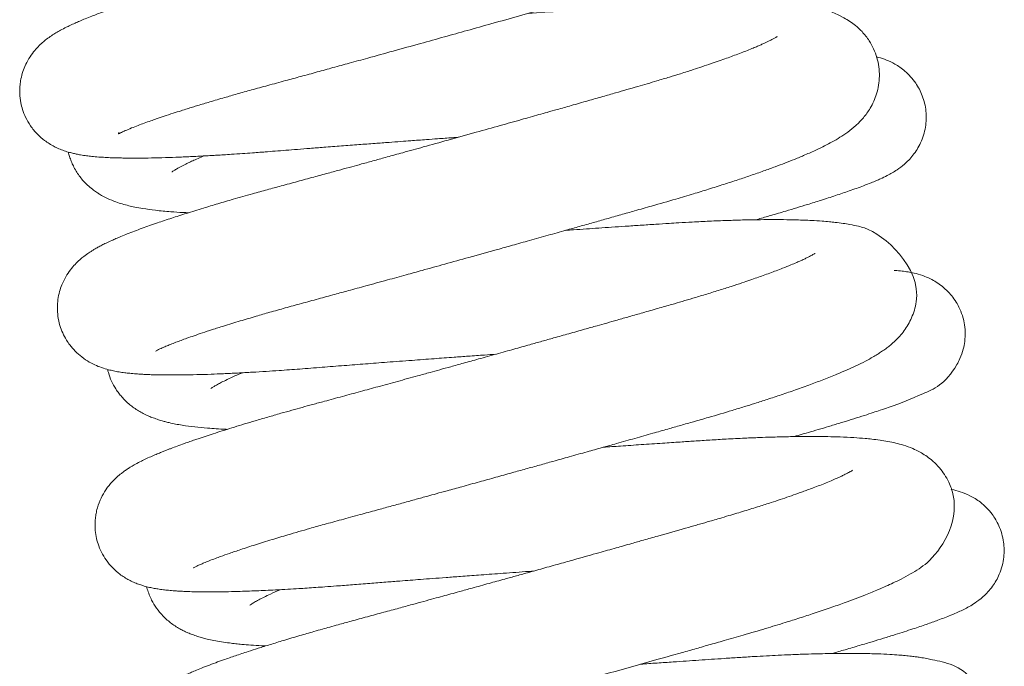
# Model space of a CAD drawing. Header units: inches. Extents: x 53216 to 117387, y -66787 to -22834.
# Tile 202 of 256: x 60812.04 to 60814.93, y -30108.28 to -30106.38. Entities that reach past the tile are written whole.
import ezdxf

# ---------------------------------------------------------------- set-up
doc = ezdxf.new("R2010")
doc.units = ezdxf.units.IN
doc.header["$MEASUREMENT"] = 0
doc.layers.get('0').update_dxf_attribs({"lineweight": 0})

msp = doc.modelspace()

# ---------------------------------------------------------------- linework, layer by layer
at = {"color": 7, "linetype": 'Continuous'}
for points, knots in [([(60812.333, -30106.7103), (60812.331, -30106.7125), (60812.329, -30106.7153), (60812.3386, -30106.7096), (60812.3509, -30106.7042), (60812.3676, -30106.6971), (60812.3867, -30106.6896), (60812.4058, -30106.6825), (60812.4236, -30106.6761), (60812.443, -30106.6693), (60812.4649, -30106.6619), (60812.4893, -30106.6538), (60812.5122, -30106.6465), (60812.5313, -30106.6405), (60812.5477, -30106.6354), (60812.5695, -30106.6287), (60812.6005, -30106.6194), (60812.6391, -30106.6081), (60812.68, -30106.5964), (60812.7222, -30106.5846), (60812.7696, -30106.5716), (60812.8181, -30106.5584), (60812.8667, -30106.5452), (60812.9132, -30106.5324), (60812.9606, -30106.5194), (60813.01, -30106.5058), (60813.0688, -30106.4896), (60813.1385, -30106.4704), (60813.2139, -30106.4495), (60813.2863, -30106.4293), (60813.3564, -30106.4098), (60813.4299, -30106.3892), (60813.6097, -30106.3387), (60813.8593, -30106.2697), (60814.0654, -30106.2041), (60814.173, -30106.1645), (60814.2334, -30106.1402), (60814.2863, -30106.1163), (60814.3339, -30106.0907), (60814.3695, -30106.0669), (60814.4013, -30106.0374), (60814.4265, -30106.0059), (60814.4477, -30105.961), (60814.4567, -30105.9074), (60814.4506, -30105.8606), (60814.4367, -30105.8245), (60814.422, -30105.7991), (60814.4033, -30105.7759), (60814.3823, -30105.7569), (60814.3622, -30105.7431), (60814.3447, -30105.7334), (60814.3241, -30105.7241), (60814.303, -30105.7168), (60814.2794, -30105.7106), (60814.2575, -30105.7061), (60814.2339, -30105.7023), (60814.2107, -30105.6994), (60814.1894, -30105.6974), (60814.1732, -30105.6961), (60814.1596, -30105.6952), (60814.1452, -30105.6944), (60814.127, -30105.6935), (60814.0973, -30105.6924), (60814.0634, -30105.6918), (60814.0244, -30105.6917), (60813.9907, -30105.692), (60813.9555, -30105.6926), (60813.9197, -30105.6935), (60813.8807, -30105.6948), (60813.8375, -30105.6966), (60813.7878, -30105.6991), (60813.733, -30105.7023), (60813.6798, -30105.7059), (60813.632, -30105.709), (60813.5914, -30105.7118), (60813.5514, -30105.7145), (60813.508, -30105.7175), (60813.4649, -30105.7205), (60813.4351, -30105.7225), (60813.4222, -30105.7234)], [0.855288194, 0.855288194, 0.855288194, 0.855288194, 0.855364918, 0.855467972, 0.855556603, 0.855667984, 0.855762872, 0.855841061, 0.855916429, 0.855975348, 0.856054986, 0.856140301, 0.856210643, 0.856263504, 0.856306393, 0.85634905, 0.856441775, 0.856550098, 0.856637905, 0.856734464, 0.856839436, 0.856950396, 0.857043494, 0.85714088, 0.857232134, 0.857325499, 0.857429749, 0.857571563, 0.85772173, 0.857853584, 0.857976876, 0.858113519, 0.858266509, 0.858995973, 0.859584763, 0.859781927, 0.85997228, 0.860203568, 0.860409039, 0.860621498, 0.860723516, 0.860842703, 0.860958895, 0.861066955, 0.861186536, 0.861247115, 0.861309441, 0.861375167, 0.86144857, 0.861514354, 0.861574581, 0.861628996, 0.861730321, 0.861824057, 0.861914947, 0.862001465, 0.862110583, 0.862185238, 0.862238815, 0.862282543, 0.862328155, 0.862384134, 0.862460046, 0.862604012, 0.862690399, 0.862782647, 0.862872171, 0.862958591, 0.863044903, 0.863147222, 0.863253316, 0.863371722, 0.863495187, 0.863579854, 0.863658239, 0.863734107, 0.863811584, 0.863905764, 0.863977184, 0.863977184, 0.863977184, 0.863977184]), ([(60814.1543, -30105.791), (60814.1543, -30105.791), (60814.154, -30105.7912), (60814.1531, -30105.7918), (60814.1509, -30105.7931), (60814.1485, -30105.7945), (60814.146, -30105.7959), (60814.1424, -30105.7979), (60814.1376, -30105.8004), (60814.1309, -30105.8038), (60814.1215, -30105.8083), (60814.1066, -30105.8151), (60814.0868, -30105.8237), (60814.0636, -30105.833), (60814.0406, -30105.8419), (60814.0184, -30105.8502), (60813.9961, -30105.8582), (60813.9721, -30105.8666), (60813.9467, -30105.8753), (60813.9198, -30105.8842), (60813.8907, -30105.8936), (60813.8527, -30105.9056), (60813.8079, -30105.9193), (60813.7617, -30105.9329), (60813.7194, -30105.9451), (60813.6767, -30105.9573), (60813.6347, -30105.9693), (60813.5967, -30105.9802), (60813.5651, -30105.9892), (60813.5356, -30105.9975), (60813.5039, -30106.0065), (60813.4654, -30106.0174), (60813.4219, -30106.0297), (60813.3711, -30106.044), (60813.3087, -30106.0615), (60813.2345, -30106.0822), (60813.1596, -30106.1031), (60813.1012, -30106.1193), (60813.0594, -30106.1309), (60813.027, -30106.1398), (60812.9908, -30106.1498), (60812.9473, -30106.1618), (60812.9, -30106.1748), (60812.8511, -30106.1881), (60812.8011, -30106.2018), (60812.7503, -30106.2156), (60812.7037, -30106.2282), (60812.6626, -30106.2394), (60812.6243, -30106.25), (60812.5831, -30106.2616), (60812.5399, -30106.274), (60812.4984, -30106.2863), (60812.4602, -30106.2978), (60812.4245, -30106.3089), (60812.3897, -30106.3199), (60812.3554, -30106.3312), (60812.3206, -30106.3431), (60812.2857, -30106.3555), (60812.2564, -30106.3665), (60812.234, -30106.3755), (60812.2176, -30106.3823), (60812.2026, -30106.3888), (60812.1893, -30106.3949), (60812.1754, -30106.4017), (60812.1615, -30106.4089), (60812.1473, -30106.417), (60812.1338, -30106.4255), (60812.1205, -30106.4349), (60812.108, -30106.4451), (60812.0942, -30106.4581), (60812.0813, -30106.4726), (60812.0675, -30106.492), (60812.0561, -30106.5137), (60812.0479, -30106.5361), (60812.0433, -30106.5559), (60812.0409, -30106.5756), (60812.0404, -30106.5973), (60812.0431, -30106.6202), (60812.0491, -30106.6437), (60812.0581, -30106.6668), (60812.0725, -30106.6917), (60812.0917, -30106.7149), (60812.1111, -30106.7317), (60812.1274, -30106.743), (60812.1421, -30106.7513), (60812.1535, -30106.7567), (60812.1681, -30106.7627), (60812.1826, -30106.7673), (60812.1954, -30106.7707), (60812.2074, -30106.7734), (60812.2211, -30106.776), (60812.2362, -30106.7782), (60812.2538, -30106.7803), (60812.2701, -30106.7817), (60812.2851, -30106.7827), (60812.2963, -30106.7833), (60812.3061, -30106.7838), (60812.3174, -30106.7842), (60812.3314, -30106.7846), (60812.3488, -30106.7849), (60812.3771, -30106.7852), (60812.413, -30106.7849), (60812.4571, -30106.784), (60812.4989, -30106.7826), (60812.5345, -30106.7811), (60812.5632, -30106.7797), (60812.5835, -30106.7786), (60812.6024, -30106.7776), (60812.6206, -30106.7765), (60812.6403, -30106.7753), (60812.665, -30106.7738), (60812.6934, -30106.7718), (60812.7214, -30106.7699), (60812.7438, -30106.7682), (60812.7657, -30106.7665), (60812.7909, -30106.7645), (60812.8225, -30106.762), (60812.8567, -30106.7593), (60812.8938, -30106.7564), (60812.9367, -30106.7531), (60812.9847, -30106.7494), (60813.0349, -30106.7456), (60813.0816, -30106.7421), (60813.1227, -30106.739), (60813.1577, -30106.7364), (60813.1866, -30106.7343), (60813.2116, -30106.7324), (60813.2379, -30106.7305), (60813.2711, -30106.7281), (60813.3021, -30106.7258), (60813.3221, -30106.7244), (60813.3276, -30106.724)], [0.139703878, 0.139703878, 0.139703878, 0.139703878, 0.139731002, 0.139774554, 0.139814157, 0.139845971, 0.139870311, 0.139901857, 0.139949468, 0.13998995, 0.140052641, 0.140127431, 0.140233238, 0.140331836, 0.140411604, 0.140488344, 0.140559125, 0.140627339, 0.140707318, 0.140779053, 0.14084973, 0.140937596, 0.14106778, 0.141172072, 0.141253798, 0.141347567, 0.141446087, 0.141516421, 0.141580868, 0.141636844, 0.141693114, 0.141768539, 0.14186212, 0.141945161, 0.14205941, 0.142216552, 0.142363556, 0.142480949, 0.1425458, 0.142600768, 0.142665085, 0.142753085, 0.142851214, 0.142941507, 0.143042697, 0.143152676, 0.14325468, 0.143336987, 0.1434187, 0.143508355, 0.143618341, 0.14372402, 0.143815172, 0.143911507, 0.144012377, 0.144110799, 0.144219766, 0.144345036, 0.144471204, 0.144550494, 0.144619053, 0.144683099, 0.144752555, 0.144805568, 0.144888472, 0.144956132, 0.145020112, 0.145087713, 0.145142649, 0.145193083, 0.145249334, 0.145308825, 0.145365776, 0.145412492, 0.145458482, 0.145491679, 0.145532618, 0.145587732, 0.145628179, 0.145677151, 0.145735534, 0.145803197, 0.145867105, 0.145907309, 0.145950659, 0.145985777, 0.146039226, 0.146098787, 0.14614705, 0.146196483, 0.14625166, 0.146329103, 0.146397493, 0.146483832, 0.146542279, 0.146580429, 0.146617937, 0.146657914, 0.146709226, 0.146773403, 0.146842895, 0.146996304, 0.147115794, 0.14722791, 0.147339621, 0.147392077, 0.147442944, 0.147488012, 0.147527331, 0.147570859, 0.147624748, 0.14769564, 0.147759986, 0.147806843, 0.14783903, 0.147899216, 0.147964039, 0.148033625, 0.148105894, 0.148185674, 0.148285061, 0.148382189, 0.148470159, 0.148546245, 0.148610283, 0.148662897, 0.148704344, 0.148746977, 0.148806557, 0.14888517, 0.148915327, 0.148915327, 0.148915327, 0.148915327]), ([(60812.4406, -30107.3528), (60812.4403, -30107.3522), (60812.4415, -30107.3502), (60812.4472, -30107.3477), (60812.4525, -30107.3451), (60812.4598, -30107.3419), (60812.4698, -30107.3376), (60812.4832, -30107.3321), (60812.4981, -30107.3263), (60812.5143, -30107.3202), (60812.5321, -30107.3138), (60812.5528, -30107.3065), (60812.5775, -30107.2981), (60812.6063, -30107.2886), (60812.643, -30107.277), (60812.6856, -30107.2639), (60812.7315, -30107.2503), (60812.7756, -30107.2376), (60812.8199, -30107.2251), (60812.8676, -30107.2119), (60812.9162, -30107.1988), (60812.9625, -30107.1861), (60813.0089, -30107.1734), (60813.0602, -30107.1594), (60813.1168, -30107.1438), (60813.1722, -30107.1286), (60813.2283, -30107.113), (60813.2898, -30107.096), (60813.3634, -30107.0756), (60813.4298, -30107.0571), (60813.489, -30107.0406), (60813.5389, -30107.0266), (60813.5914, -30107.0119), (60813.6404, -30106.9981), (60813.6844, -30106.9857), (60813.7241, -30106.9745), (60813.7646, -30106.9631), (60813.8053, -30106.9516), (60813.8496, -30106.939), (60813.9039, -30106.9235), (60813.9617, -30106.907), (60814.017, -30106.8906), (60814.0641, -30106.8761), (60814.1077, -30106.8624), (60814.1487, -30106.849), (60814.1877, -30106.8359), (60814.2242, -30106.8231), (60814.2577, -30106.8109), (60814.2877, -30106.7996), (60814.317, -30106.788), (60814.3485, -30106.7749), (60814.3776, -30106.7619), (60814.4041, -30106.7491), (60814.4265, -30106.7373), (60814.4491, -30106.7242), (60814.4718, -30106.709), (60814.4949, -30106.6907), (60814.5171, -30106.6683), (60814.5394, -30106.638), (60814.5585, -30106.5968), (60814.5657, -30106.5534), (60814.5637, -30106.5171), (60814.558, -30106.4899), (60814.5484, -30106.4641), (60814.5334, -30106.4371), (60814.516, -30106.4151), (60814.4952, -30106.3959), (60814.4776, -30106.3831), (60814.37, -30106.3206), (60814.294, -30106.3312), (60814.1578, -30106.3286), (60814.1186, -30106.3287), (60814.0773, -30106.3292), (60814.027, -30106.3305), (60813.9706, -30106.3325), (60813.8183, -30106.3398), (60813.6658, -30106.3508), (60813.5331, -30106.3603)], [0.842579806, 0.842579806, 0.842579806, 0.842579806, 0.842671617, 0.842730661, 0.842773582, 0.842824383, 0.842895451, 0.84297022, 0.843046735, 0.843113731, 0.843183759, 0.843260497, 0.843344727, 0.843437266, 0.843535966, 0.843670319, 0.843788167, 0.843885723, 0.843992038, 0.844096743, 0.84420382, 0.844303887, 0.844385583, 0.844486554, 0.844610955, 0.844717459, 0.844806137, 0.844931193, 0.845064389, 0.845218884, 0.84530218, 0.845395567, 0.845499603, 0.845598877, 0.845675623, 0.845753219, 0.845830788, 0.845915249, 0.845997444, 0.846100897, 0.846253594, 0.846369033, 0.84647273, 0.846581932, 0.846686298, 0.846784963, 0.846893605, 0.846993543, 0.847084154, 0.847177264, 0.847287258, 0.847419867, 0.84751798, 0.847614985, 0.847723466, 0.847832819, 0.847944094, 0.84804488, 0.848138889, 0.848246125, 0.848359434, 0.848416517, 0.848472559, 0.84853178, 0.848589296, 0.848668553, 0.848729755, 0.848783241, 0.848842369, 0.84981444, 0.849921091, 0.850011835, 0.850130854, 0.850245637, 0.850381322, 0.850525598, 0.851257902, 0.851257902, 0.851257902, 0.851257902]), ([(60814.2647, -30106.428), (60814.2647, -30106.428), (60814.2646, -30106.4281), (60814.2635, -30106.4288), (60814.2579, -30106.4322), (60814.2512, -30106.4358), (60814.2402, -30106.4414), (60814.2278, -30106.4473), (60814.2149, -30106.453), (60814.2033, -30106.458), (60814.1895, -30106.4638), (60814.173, -30106.4704), (60814.1543, -30106.4776), (60814.1353, -30106.4848), (60814.1155, -30106.492), (60814.0942, -30106.4995), (60814.0703, -30106.5078), (60814.0447, -30106.5164), (60814.0209, -30106.5242), (60813.9998, -30106.531), (60813.9768, -30106.5383), (60813.9471, -30106.5475), (60813.9147, -30106.5573), (60813.8834, -30106.5666), (60813.8541, -30106.5751), (60813.8231, -30106.584), (60813.7889, -30106.5938), (60813.7509, -30106.6047), (60813.7073, -30106.6171), (60813.6626, -30106.6298), (60813.6225, -30106.6412), (60813.5909, -30106.6501), (60813.556, -30106.66), (60813.5101, -30106.6729), (60813.4485, -30106.6902), (60813.3767, -30106.7103), (60813.3013, -30106.7314), (60813.2295, -30106.7513), (60813.1698, -30106.7679), (60813.1221, -30106.781), (60813.0818, -30106.7921), (60813.0472, -30106.8016), (60813.0144, -30106.8106), (60812.9818, -30106.8196), (60812.9445, -30106.8298), (60812.9019, -30106.8414), (60812.8557, -30106.8539), (60812.8102, -30106.8662), (60812.7661, -30106.8782), (60812.7188, -30106.8914), (60812.6705, -30106.9051), (60812.6222, -30106.9192), (60812.5764, -30106.933), (60812.5308, -30106.9471), (60812.4858, -30106.9615), (60812.4421, -30106.9762), (60812.4063, -30106.9888), (60812.3776, -30106.9994), (60812.3568, -30107.0074), (60812.3387, -30107.0148), (60812.3236, -30107.0212), (60812.3089, -30107.0277), (60812.2954, -30107.034), (60812.2819, -30107.0407), (60812.2706, -30107.0467), (60812.2609, -30107.0522), (60812.2525, -30107.0573), (60812.241, -30107.0648), (60812.2309, -30107.072), (60812.2168, -30107.0835), (60812.2033, -30107.0965), (60812.1892, -30107.1129), (60812.1755, -30107.1331), (60812.1648, -30107.1549), (60812.1571, -30107.1777), (60812.1525, -30107.2002), (60812.1507, -30107.2247), (60812.1524, -30107.2504), (60812.1579, -30107.2755), (60812.1666, -30107.2989), (60812.1767, -30107.3179), (60812.1891, -30107.336), (60812.2039, -30107.3532), (60812.2237, -30107.3705), (60812.2435, -30107.3834), (60812.2633, -30107.3935), (60812.282, -30107.4009), (60812.3003, -30107.4063), (60812.3168, -30107.4102), (60812.3326, -30107.4131), (60812.3482, -30107.4153), (60812.365, -30107.4173), (60812.3814, -30107.4187), (60812.3973, -30107.4198), (60812.4106, -30107.4205), (60812.4233, -30107.421), (60812.4448, -30107.4217), (60812.4761, -30107.4221), (60812.5174, -30107.4219), (60812.5593, -30107.4211), (60812.5996, -30107.4199), (60812.6397, -30107.4183), (60812.6801, -30107.4163), (60812.7222, -30107.414), (60812.7629, -30107.4115), (60812.809, -30107.4085), (60812.8633, -30107.4045), (60812.9272, -30107.3994), (60812.9916, -30107.3944), (60813.0554, -30107.3894), (60813.1219, -30107.3843), (60813.1892, -30107.3792), (60813.2551, -30107.3743), (60813.3102, -30107.3702), (60813.3596, -30107.3666), (60813.4004, -30107.3637), (60813.4273, -30107.3617), (60813.4382, -30107.3609)], [0.152572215, 0.152572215, 0.152572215, 0.152572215, 0.152596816, 0.152661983, 0.152718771, 0.152793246, 0.152866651, 0.152961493, 0.153016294, 0.15306713, 0.153125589, 0.15319778, 0.153266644, 0.153333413, 0.153396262, 0.153462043, 0.15353279, 0.153610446, 0.153678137, 0.153724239, 0.153775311, 0.153853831, 0.153943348, 0.154006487, 0.154069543, 0.154139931, 0.15420954, 0.154288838, 0.154378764, 0.154477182, 0.154558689, 0.154616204, 0.154662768, 0.154762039, 0.15488099, 0.155013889, 0.155168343, 0.155304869, 0.155418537, 0.155506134, 0.155577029, 0.155649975, 0.155706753, 0.155768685, 0.155842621, 0.155929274, 0.15602645, 0.156127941, 0.156216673, 0.156312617, 0.156443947, 0.156551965, 0.156660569, 0.156794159, 0.156918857, 0.157048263, 0.157199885, 0.157282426, 0.157364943, 0.157442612, 0.157508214, 0.157563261, 0.157642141, 0.157701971, 0.157760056, 0.157811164, 0.157849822, 0.157885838, 0.157959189, 0.158013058, 0.158071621, 0.158127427, 0.158186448, 0.158244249, 0.15828757, 0.158337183, 0.158384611, 0.1584351, 0.158489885, 0.158537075, 0.158584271, 0.158620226, 0.158671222, 0.158730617, 0.158796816, 0.158847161, 0.158917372, 0.158994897, 0.159057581, 0.159128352, 0.159203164, 0.159267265, 0.159348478, 0.159417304, 0.159461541, 0.159507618, 0.159563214, 0.159702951, 0.159835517, 0.159958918, 0.160075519, 0.160169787, 0.160274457, 0.160379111, 0.160471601, 0.160555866, 0.160687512, 0.160822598, 0.160953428, 0.161075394, 0.161196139, 0.161333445, 0.161453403, 0.161560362, 0.161635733, 0.161722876, 0.161782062, 0.161782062, 0.161782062, 0.161782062]), ([(60814.2023, -30106.966), (60814.2046, -30106.9653), (60814.2194, -30106.9611), (60814.2492, -30106.9525), (60814.2982, -30106.9381), (60814.3472, -30106.9233), (60814.3954, -30106.9082), (60814.4369, -30106.8948), (60814.4711, -30106.8832), (60814.4979, -30106.8737), (60814.5194, -30106.8657), (60814.5387, -30106.8582), (60814.5548, -30106.8516), (60814.5705, -30106.8446), (60814.5854, -30106.8376), (60814.6018, -30106.8287), (60814.6175, -30106.8191), (60814.6377, -30106.8044), (60814.6639, -30106.7782), (60814.6876, -30106.7406), (60814.7018, -30106.6954), (60814.7033, -30106.6472), (60814.6927, -30106.6025), (60814.6712, -30106.5616), (60814.6421, -30106.5296), (60814.611, -30106.5084), (60814.5845, -30106.4961), (60814.5672, -30106.4906), (60814.5582, -30106.4882), (60814.5562, -30106.4877)], [0.851053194, 0.851053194, 0.851053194, 0.851053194, 0.85107059, 0.85116102, 0.851276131, 0.85145416, 0.851573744, 0.85171882, 0.851869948, 0.851955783, 0.852048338, 0.852153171, 0.852232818, 0.852295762, 0.852405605, 0.85248296, 0.852553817, 0.8526409, 0.852728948, 0.852819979, 0.85291602, 0.853007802, 0.853096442, 0.853179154, 0.85327603, 0.853357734, 0.853429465, 0.853509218, 0.853533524, 0.853533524, 0.853533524, 0.853533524]), ([(60812.1835, -30106.7675), (60812.1845, -30106.7718), (60812.1869, -30106.7806), (60812.1922, -30106.7955), (60812.1984, -30106.8092), (60812.2057, -30106.8226), (60812.2151, -30106.8369), (60812.2269, -30106.8516), (60812.2389, -30106.864), (60812.2539, -30106.8768), (60812.2653, -30106.8849), (60812.2802, -30106.8944), (60812.2993, -30106.9045), (60812.3215, -30106.9134), (60812.3421, -30106.9201), (60812.3603, -30106.9249), (60812.3803, -30106.9293), (60812.4058, -30106.9339), (60812.4403, -30106.9386), (60812.4799, -30106.9424), (60812.5129, -30106.9445), (60812.5306, -30106.9454), (60812.5358, -30106.9456)], [0.141342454, 0.141342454, 0.141342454, 0.141342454, 0.141371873, 0.141400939, 0.14143465, 0.141474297, 0.141511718, 0.141548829, 0.141600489, 0.141645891, 0.14168728, 0.141717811, 0.141799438, 0.141893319, 0.141966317, 0.142042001, 0.142110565, 0.142202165, 0.142340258, 0.142492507, 0.142605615, 0.142652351, 0.142652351, 0.142652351, 0.142652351]), ([(60812.4876, -30106.8258), (60812.4876, -30106.8258), (60812.4876, -30106.8257), (60812.4896, -30106.8242), (60812.498, -30106.8188), (60812.5109, -30106.8115), (60812.5267, -30106.8034), (60812.5411, -30106.7964), (60812.5563, -30106.7894), (60812.5694, -30106.7837), (60812.5782, -30106.7799), (60812.5808, -30106.7788)], [0.8599739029, 0.8599739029, 0.8599739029, 0.8599739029, 0.8599799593, 0.8600762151, 0.8601685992, 0.8602835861, 0.8603740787, 0.8604464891, 0.8605066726, 0.8605796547, 0.8606096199, 0.8606096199, 0.8606096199, 0.8606096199]), ([(60812.5501, -30107.9885), (60812.5506, -30107.9882), (60812.5528, -30107.987), (60812.5603, -30107.9833), (60812.5704, -30107.9787), (60812.5825, -30107.9736), (60812.5964, -30107.9679), (60812.6136, -30107.9613), (60812.6333, -30107.954), (60812.6573, -30107.9455), (60812.6908, -30107.9341), (60812.7324, -30107.9205), (60812.7787, -30107.9061), (60812.8222, -30107.8931), (60812.8597, -30107.8821), (60812.8951, -30107.872), (60812.9365, -30107.8603), (60812.9855, -30107.8469), (60813.0371, -30107.8329), (60813.0853, -30107.8197), (60813.1278, -30107.8081), (60813.1664, -30107.7975), (60813.203, -30107.7874), (60813.2353, -30107.7786), (60813.2658, -30107.7701), (60813.2993, -30107.7609), (60813.3415, -30107.7492), (60813.389, -30107.7361), (60813.4381, -30107.7225), (60813.4837, -30107.7098), (60813.5264, -30107.6979), (60813.5666, -30107.6867), (60813.6089, -30107.6749), (60813.6558, -30107.6617), (60813.7038, -30107.6483), (60813.7502, -30107.6353), (60813.7969, -30107.6221), (60813.8467, -30107.6081), (60813.8968, -30107.5939), (60813.9416, -30107.5812), (60813.9816, -30107.5698), (60814.0215, -30107.5585), (60814.0725, -30107.5439), (60814.1222, -30107.5291), (60814.1671, -30107.5154), (60814.2015, -30107.5046), (60814.2377, -30107.493), (60814.2778, -30107.4797), (60814.3205, -30107.4651), (60814.3623, -30107.4501), (60814.4029, -30107.4348), (60814.4387, -30107.4204), (60814.4695, -30107.4072), (60814.4974, -30107.3945), (60814.5225, -30107.3821), (60814.542, -30107.3714), (60814.5558, -30107.3632), (60814.5659, -30107.3569), (60814.5771, -30107.3494), (60814.5889, -30107.3407), (60814.5986, -30107.3329), (60814.6068, -30107.3256), (60814.615, -30107.3179), (60814.6254, -30107.3069), (60814.6373, -30107.2924), (60814.6492, -30107.2743), (60814.6595, -30107.2541), (60814.6677, -30107.232), (60814.6964, -30107.1118), (60814.5659, -30106.9995), (60814.5018, -30106.985), (60814.4795, -30106.9801), (60814.4575, -30106.9766), (60814.4373, -30106.974), (60814.4166, -30106.9718), (60814.394, -30106.9699), (60814.3625, -30106.9679), (60814.3247, -30106.9665), (60814.2838, -30106.9657), (60814.245, -30106.9656), (60814.205, -30106.9659), (60814.1631, -30106.9667), (60814.1161, -30106.9682), (60814.0669, -30106.9701), (60814.0192, -30106.9725), (60813.9796, -30106.9747), (60813.9439, -30106.9769), (60813.9063, -30106.9794), (60813.8634, -30106.9822), (60813.82, -30106.9851), (60813.7794, -30106.9879), (60813.7414, -30106.9905), (60813.704, -30106.9931), (60813.6715, -30106.9953), (60813.651, -30106.9967), (60813.6434, -30106.9973)], [0.829801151, 0.829801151, 0.829801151, 0.829801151, 0.829870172, 0.829958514, 0.830041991, 0.830105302, 0.830188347, 0.83027817, 0.830339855, 0.830438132, 0.830554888, 0.830687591, 0.830826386, 0.830947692, 0.83102904, 0.831106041, 0.831202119, 0.831314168, 0.83143109, 0.831531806, 0.831613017, 0.8316893, 0.831762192, 0.831828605, 0.831876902, 0.831939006, 0.832020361, 0.832117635, 0.832207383, 0.832296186, 0.832372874, 0.832446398, 0.83252094, 0.832610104, 0.83271005, 0.832792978, 0.832874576, 0.832979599, 0.833083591, 0.833172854, 0.833251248, 0.833330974, 0.83342391, 0.833579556, 0.833663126, 0.833736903, 0.833826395, 0.833932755, 0.834047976, 0.834176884, 0.834298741, 0.834430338, 0.834542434, 0.834640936, 0.834762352, 0.834865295, 0.834906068, 0.83495458, 0.835011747, 0.835068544, 0.835117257, 0.835151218, 0.835182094, 0.8352299, 0.835289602, 0.835346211, 0.835398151, 0.835452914, 0.835506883, 0.836188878, 0.836261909, 0.836359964, 0.836439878, 0.836533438, 0.83659511, 0.836673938, 0.836779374, 0.836918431, 0.83703371, 0.837142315, 0.837241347, 0.837350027, 0.837458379, 0.837578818, 0.83768838, 0.837773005, 0.83783221, 0.83791218, 0.838005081, 0.838090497, 0.838168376, 0.838240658, 0.838308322, 0.838379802, 0.838422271, 0.838422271, 0.838422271, 0.838422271]), ([(60814.3755, -30107.0647), (60814.3755, -30107.0647), (60814.3751, -30107.0651), (60814.3732, -30107.0663), (60814.37, -30107.0682), (60814.3668, -30107.07), (60814.3623, -30107.0724), (60814.357, -30107.0752), (60814.3513, -30107.078), (60814.3463, -30107.0804), (60814.3409, -30107.083), (60814.333, -30107.0866), (60814.3211, -30107.0919), (60814.3035, -30107.0993), (60814.2833, -30107.1074), (60814.2623, -30107.1156), (60814.2432, -30107.1227), (60814.2242, -30107.1296), (60814.2048, -30107.1364), (60814.1841, -30107.1436), (60814.1592, -30107.152), (60814.1287, -30107.1621), (60814.0926, -30107.1736), (60814.0547, -30107.1853), (60814.0188, -30107.1962), (60813.9862, -30107.2058), (60813.9521, -30107.2157), (60813.9138, -30107.2266), (60813.872, -30107.2386), (60813.832, -30107.25), (60813.7966, -30107.2601), (60813.765, -30107.2691), (60813.733, -30107.2781), (60813.696, -30107.2886), (60813.6536, -30107.3006), (60813.6117, -30107.3124), (60813.5735, -30107.3231), (60813.5346, -30107.334), (60813.4901, -30107.3465), (60813.44, -30107.3605), (60813.3906, -30107.3742), (60813.3459, -30107.3866), (60813.3079, -30107.3972), (60813.2752, -30107.4062), (60813.2426, -30107.4152), (60813.2011, -30107.4267), (60813.1499, -30107.4407), (60813.0941, -30107.456), (60813.0401, -30107.4708), (60812.9877, -30107.4851), (60812.9408, -30107.4978), (60812.9016, -30107.5084), (60812.8697, -30107.5171), (60812.8388, -30107.5257), (60812.8049, -30107.5353), (60812.7687, -30107.5457), (60812.7226, -30107.5592), (60812.6702, -30107.575), (60812.6159, -30107.5921), (60812.5782, -30107.6045), (60812.554, -30107.6127), (60812.5396, -30107.6177), (60812.5221, -30107.6239), (60812.5036, -30107.6306), (60812.4878, -30107.6365), (60812.476, -30107.6411), (60812.4665, -30107.6448), (60812.4559, -30107.649), (60812.4435, -30107.6541), (60812.4288, -30107.6604), (60812.4134, -30107.6674), (60812.3966, -30107.6755), (60812.3821, -30107.683), (60812.3684, -30107.6909), (60812.358, -30107.6974), (60812.3487, -30107.7037), (60812.3381, -30107.7115), (60812.3264, -30107.7213), (60812.3153, -30107.7321), (60812.305, -30107.7436), (60812.2949, -30107.7567), (60812.2823, -30107.7766), (60812.2723, -30107.7997), (60812.2665, -30107.8199), (60812.2635, -30107.836), (60812.2617, -30107.8531), (60812.2617, -30107.8736), (60812.2645, -30107.8958), (60812.2707, -30107.9196), (60812.2804, -30107.943), (60812.2949, -30107.9672), (60812.3133, -30107.9892), (60812.332, -30108.0054), (60812.3481, -30108.0165), (60812.3624, -30108.0248), (60812.3754, -30108.031), (60812.3896, -30108.0366), (60812.4037, -30108.0412), (60812.418, -30108.045), (60812.4323, -30108.0481), (60812.4471, -30108.0506), (60812.4622, -30108.0527), (60812.4753, -30108.0541), (60812.4866, -30108.0552), (60812.4964, -30108.0559), (60812.5084, -30108.0567), (60812.5242, -30108.0576), (60812.5493, -30108.0585), (60812.5788, -30108.059), (60812.6121, -30108.059), (60812.6451, -30108.0586), (60812.6773, -30108.0578), (60812.7082, -30108.0569), (60812.7354, -30108.0558), (60812.763, -30108.0546), (60812.7935, -30108.0531), (60812.8262, -30108.0513), (60812.8572, -30108.0495), (60812.8846, -30108.0477), (60812.91, -30108.046), (60812.9389, -30108.044), (60812.9745, -30108.0414), (60813.0182, -30108.0379), (60813.0666, -30108.0341), (60813.1134, -30108.0304), (60813.1533, -30108.0273), (60813.1871, -30108.0247), (60813.2189, -30108.0223), (60813.2539, -30108.0196), (60813.2931, -30108.0167), (60813.3383, -30108.0133), (60813.391, -30108.0094), (60813.4547, -30108.0047), (60813.5084, -30108.0008), (60813.541, -30107.9984), (60813.5487, -30107.9979)], [0.165448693, 0.165448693, 0.165448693, 0.165448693, 0.165483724, 0.165534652, 0.165576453, 0.165606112, 0.16564631, 0.16570113, 0.165736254, 0.165766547, 0.165796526, 0.16583396, 0.165898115, 0.165976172, 0.166073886, 0.166142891, 0.166208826, 0.16627139, 0.166328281, 0.166389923, 0.166456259, 0.166541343, 0.166638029, 0.166735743, 0.166820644, 0.166891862, 0.166958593, 0.167047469, 0.167140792, 0.167222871, 0.167294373, 0.167355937, 0.167412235, 0.167483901, 0.167573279, 0.167658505, 0.167724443, 0.167791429, 0.167879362, 0.167975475, 0.168073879, 0.168157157, 0.168227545, 0.168288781, 0.168342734, 0.168413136, 0.168526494, 0.168639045, 0.16874099, 0.168849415, 0.168959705, 0.169034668, 0.169100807, 0.169168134, 0.16924162, 0.169331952, 0.169423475, 0.169579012, 0.169733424, 0.169875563, 0.169918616, 0.169964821, 0.170017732, 0.170096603, 0.170161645, 0.170195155, 0.170233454, 0.170273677, 0.170325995, 0.170390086, 0.170468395, 0.170540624, 0.170629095, 0.170693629, 0.170741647, 0.170784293, 0.170828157, 0.170888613, 0.170936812, 0.170971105, 0.171007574, 0.171068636, 0.171133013, 0.171169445, 0.171200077, 0.171232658, 0.171273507, 0.171321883, 0.171365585, 0.171419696, 0.171472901, 0.171538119, 0.171600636, 0.171639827, 0.171679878, 0.171725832, 0.171775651, 0.17182457, 0.171888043, 0.171949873, 0.17200982, 0.172080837, 0.172148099, 0.172188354, 0.172226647, 0.172272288, 0.172335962, 0.172421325, 0.172549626, 0.172650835, 0.172748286, 0.172854, 0.172930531, 0.17300347, 0.173070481, 0.17314315, 0.173230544, 0.173305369, 0.173359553, 0.173416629, 0.173475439, 0.173548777, 0.173645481, 0.173749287, 0.173843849, 0.173923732, 0.17398252, 0.174039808, 0.174105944, 0.174180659, 0.174259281, 0.17435702, 0.174471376, 0.174607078, 0.174648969, 0.174648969, 0.174648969, 0.174648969]), ([(60814.3137, -30107.6029), (60814.3302, -30107.5982), (60814.3678, -30107.5874), (60814.4155, -30107.5733), (60814.4575, -30107.5606), (60814.4903, -30107.5504), (60814.5199, -30107.541), (60814.5453, -30107.5328), (60814.569, -30107.5249), (60814.6255, -30107.5056), (60814.6809, -30107.4815), (60814.7627, -30107.448), (60814.8029, -30107.3712), (60814.8107, -30107.3485), (60814.8159, -30107.3218), (60814.8171, -30107.2955), (60814.8142, -30107.2698), (60814.8081, -30107.2455), (60814.7963, -30107.2164), (60814.7759, -30107.1859), (60814.7467, -30107.1581), (60814.7162, -30107.1396), (60814.6895, -30107.1288), (60814.6674, -30107.1228), (60814.6481, -30107.1191), (60814.63, -30107.1167), (60814.6167, -30107.1155), (60814.609, -30107.115), (60814.6082, -30107.1149)], [0.838198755, 0.838198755, 0.838198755, 0.838198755, 0.83831841, 0.838478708, 0.838576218, 0.838674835, 0.838773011, 0.83885989, 0.83893428, 0.839023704, 0.83950313, 0.839925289, 0.839965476, 0.840024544, 0.840069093, 0.840125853, 0.840176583, 0.840218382, 0.840270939, 0.840359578, 0.840432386, 0.840523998, 0.840596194, 0.84069158, 0.840766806, 0.840846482, 0.840944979, 0.840955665, 0.840955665, 0.840955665, 0.840955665]), ([(60812.2984, -30107.4058), (60812.2992, -30107.4089), (60812.3024, -30107.4206), (60812.3097, -30107.4401), (60812.3212, -30107.461), (60812.3311, -30107.475), (60812.3403, -30107.4865), (60812.3522, -30107.499), (60812.3636, -30107.5091), (60812.3769, -30107.5192), (60812.3896, -30107.5275), (60812.4016, -30107.5342), (60812.4114, -30107.5391), (60812.4212, -30107.5435), (60812.4331, -30107.5483), (60812.4478, -30107.5534), (60812.461, -30107.5573), (60812.4712, -30107.56), (60812.4895, -30107.5644), (60812.5162, -30107.5695), (60812.5537, -30107.5746), (60812.5953, -30107.5786), (60812.6279, -30107.5807), (60812.6478, -30107.5816), (60812.6494, -30107.5817)], [0.15421917, 0.15421917, 0.15421917, 0.15421917, 0.154239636, 0.154298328, 0.154355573, 0.154393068, 0.154425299, 0.154459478, 0.154502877, 0.154543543, 0.154591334, 0.154637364, 0.154666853, 0.154697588, 0.154744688, 0.154804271, 0.154860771, 0.154901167, 0.154930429, 0.15508045, 0.155214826, 0.155343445, 0.155507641, 0.155522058, 0.155522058, 0.155522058, 0.155522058]), ([(60812.6018, -30107.4619), (60812.6018, -30107.4619), (60812.6032, -30107.4609), (60812.6089, -30107.4571), (60812.6179, -30107.4517), (60812.6301, -30107.445), (60812.6454, -30107.4373), (60812.6655, -30107.4278), (60812.6828, -30107.4201), (60812.6922, -30107.4161), (60812.6935, -30107.4156)], [0.8471552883, 0.8471552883, 0.8471552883, 0.8471552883, 0.8472319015, 0.8473220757, 0.8474036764, 0.8474834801, 0.8475682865, 0.8476746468, 0.847769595, 0.8477848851, 0.8477848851, 0.8477848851, 0.8477848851]), ([(60812.6598, -30108.6259), (60812.6598, -30108.6259), (60812.6602, -30108.6258), (60812.6641, -30108.6235), (60812.6796, -30108.6161), (60812.7094, -30108.6037), (60812.747, -30108.5897), (60812.794, -30108.5734), (60812.8403, -30108.5583), (60812.8829, -30108.5451), (60812.9183, -30108.5343), (60812.9579, -30108.5226), (60813.0045, -30108.5092), (60813.0569, -30108.4945), (60813.1166, -30108.4783), (60813.1794, -30108.4612), (60813.2593, -30108.4393), (60813.3421, -30108.4165), (60813.4295, -30108.3924), (60813.513, -30108.3693), (60813.6974, -30108.3181), (60813.8742, -30108.2685), (60814.0221, -30108.2266), (60814.065, -30108.2145), (60814.1131, -30108.2008), (60814.1692, -30108.1848), (60814.2293, -30108.1671), (60814.2841, -30108.1503), (60814.3315, -30108.1354), (60814.3757, -30108.1209), (60814.4195, -30108.1061), (60814.4593, -30108.092), (60814.4939, -30108.0791), (60814.5274, -30108.0662), (60814.5655, -30108.0506), (60814.5995, -30108.0355), (60814.6305, -30108.0203), (60814.6555, -30108.0069), (60814.6807, -30107.9911), (60814.7328, -30107.9561), (60814.8071, -30107.8449), (60814.7683, -30107.7325), (60814.7438, -30107.6957), (60814.7155, -30107.6682), (60814.6865, -30107.6491), (60814.6597, -30107.6364), (60814.6361, -30107.628), (60814.6121, -30107.6216), (60814.5897, -30107.617), (60814.5662, -30107.6132), (60814.5442, -30107.6105), (60814.519, -30107.608), (60814.4887, -30107.6057), (60814.4519, -30107.604), (60814.414, -30107.6029), (60814.3764, -30107.6025), (60814.3363, -30107.6026), (60814.2932, -30107.6032), (60814.2516, -30107.6043), (60814.2105, -30107.6057), (60814.1664, -30107.6076), (60814.118, -30107.61), (60814.0681, -30107.6129), (60814.0232, -30107.6159), (60813.9769, -30107.619), (60813.9251, -30107.6224), (60813.8667, -30107.6264), (60813.8083, -30107.6304), (60813.771, -30107.633), (60813.7539, -30107.6342), (60813.7538, -30107.6342)], [0.816938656, 0.816938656, 0.816938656, 0.816938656, 0.816961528, 0.817039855, 0.817222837, 0.817371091, 0.817549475, 0.817713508, 0.817877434, 0.817981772, 0.818075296, 0.818160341, 0.818284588, 0.818412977, 0.818519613, 0.818676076, 0.818807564, 0.819005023, 0.819162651, 0.819308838, 0.81947703, 0.82019648, 0.820279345, 0.820364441, 0.820457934, 0.820578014, 0.82072209, 0.820856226, 0.820960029, 0.821067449, 0.821193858, 0.82131358, 0.821410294, 0.821510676, 0.821639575, 0.82180877, 0.821906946, 0.822031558, 0.822149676, 0.822262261, 0.822799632, 0.822885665, 0.822993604, 0.823076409, 0.823184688, 0.823261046, 0.823364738, 0.823457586, 0.82355397, 0.823644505, 0.823739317, 0.823810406, 0.823928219, 0.824060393, 0.824171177, 0.824274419, 0.82438425, 0.824497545, 0.824606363, 0.824689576, 0.824786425, 0.824907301, 0.82500686, 0.825102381, 0.825184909, 0.825286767, 0.825408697, 0.825522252, 0.825616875, 0.825616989, 0.825616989, 0.825616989, 0.825616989]), ([(60814.486, -30107.7017), (60814.4861, -30107.7016), (60814.4846, -30107.7027), (60814.4804, -30107.7052), (60814.474, -30107.7087), (60814.4681, -30107.7118), (60814.462, -30107.7149), (60814.4566, -30107.7175), (60814.4504, -30107.7204), (60814.441, -30107.7247), (60814.4271, -30107.7308), (60814.4093, -30107.7382), (60814.3903, -30107.7458), (60814.3717, -30107.7529), (60814.3547, -30107.7593), (60814.3396, -30107.7647), (60814.3221, -30107.771), (60814.3002, -30107.7787), (60814.2739, -30107.7876), (60814.2447, -30107.7972), (60814.21, -30107.8084), (60814.1687, -30107.8212), (60814.1296, -30107.833), (60814.0982, -30107.8423), (60814.0768, -30107.8485), (60814.0598, -30107.8534), (60814.0437, -30107.858), (60814.0229, -30107.864), (60813.9799, -30107.8763), (60813.928, -30107.8911), (60813.8748, -30107.9062), (60813.8409, -30107.9158), (60813.8143, -30107.9233), (60813.7821, -30107.9324), (60813.7366, -30107.9453), (60813.6831, -30107.9603), (60813.6301, -30107.9752), (60813.5833, -30107.9882), (60813.5391, -30108.0006), (60813.4998, -30108.0115), (60813.4608, -30108.0224), (60813.4173, -30108.0344), (60813.3729, -30108.0467), (60813.3357, -30108.057), (60813.3071, -30108.0648), (60813.2821, -30108.0717), (60813.2555, -30108.079), (60813.2256, -30108.0872), (60813.1913, -30108.0966), (60813.1519, -30108.1074), (60813.1078, -30108.1194), (60813.0608, -30108.1321), (60813.0165, -30108.1441), (60812.9798, -30108.1542), (60812.952, -30108.1619), (60812.9281, -30108.1686), (60812.8986, -30108.177), (60812.8602, -30108.1881), (60812.8171, -30108.2009), (60812.7765, -30108.2133), (60812.7417, -30108.2242), (60812.7143, -30108.2331), (60812.6922, -30108.2403), (60812.6739, -30108.2465), (60812.656, -30108.2526), (60812.6366, -30108.2594), (60812.6149, -30108.2673), (60812.5916, -30108.276), (60812.5702, -30108.2844), (60812.5527, -30108.2916), (60812.5384, -30108.2978), (60812.5242, -30108.3042), (60812.5081, -30108.3119), (60812.4918, -30108.3204), (60812.4771, -30108.3289), (60812.4655, -30108.3363), (60812.4557, -30108.3432), (60812.4459, -30108.3507), (60812.4346, -30108.3604), (60812.4238, -30108.3712), (60812.4139, -30108.3826), (60812.4042, -30108.3955), (60812.3941, -30108.4119), (60812.3843, -30108.4327), (60812.3766, -30108.4568), (60812.3722, -30108.4848), (60812.3721, -30108.5148), (60812.3776, -30108.5459), (60812.3884, -30108.5748), (60812.4014, -30108.5978), (60812.4146, -30108.6154), (60812.4273, -30108.6288), (60812.44, -30108.6402), (60812.4526, -30108.6495), (60812.4659, -30108.6578), (60812.4839, -30108.6673), (60812.5066, -30108.6762), (60812.5307, -30108.6827), (60812.5538, -30108.6871), (60812.5761, -30108.6901), (60812.5965, -30108.6921), (60812.6182, -30108.6937), (60812.6416, -30108.6948), (60812.6678, -30108.6956), (60812.6934, -30108.6959), (60812.7181, -30108.6959), (60812.746, -30108.6957), (60812.7787, -30108.695), (60812.8155, -30108.6939), (60812.8517, -30108.6925), (60812.8875, -30108.6909), (60812.9228, -30108.689), (60812.9608, -30108.6868), (60812.9959, -30108.6846), (60813.0256, -30108.6826), (60813.048, -30108.681), (60813.0674, -30108.6796), (60813.0877, -30108.6781), (60813.1122, -30108.6762), (60813.144, -30108.6736), (60813.1854, -30108.6704), (60813.2345, -30108.6665), (60813.289, -30108.6623), (60813.3441, -30108.6581), (60813.3969, -30108.6541), (60813.4456, -30108.6505), (60813.4929, -30108.6469), (60813.5406, -30108.6434), (60813.5911, -30108.6397), (60813.6309, -30108.6369), (60813.6542, -30108.6352), (60813.6593, -30108.6348)], [0.178304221, 0.178304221, 0.178304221, 0.178304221, 0.178369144, 0.178454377, 0.178507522, 0.178565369, 0.1786045, 0.178635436, 0.178665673, 0.178713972, 0.178789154, 0.178870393, 0.178947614, 0.179015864, 0.179075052, 0.179122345, 0.179165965, 0.179243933, 0.179317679, 0.179391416, 0.179483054, 0.179589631, 0.179698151, 0.179759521, 0.179804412, 0.179841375, 0.17987158, 0.179909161, 0.179975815, 0.180143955, 0.180228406, 0.180295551, 0.180344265, 0.18038474, 0.180483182, 0.180606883, 0.18069043, 0.180783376, 0.180871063, 0.1809393, 0.181004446, 0.181090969, 0.181185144, 0.181256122, 0.18130385, 0.181349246, 0.181400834, 0.18145853, 0.181525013, 0.181603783, 0.181694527, 0.181793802, 0.181895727, 0.181977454, 0.182033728, 0.182082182, 0.182139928, 0.182238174, 0.182356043, 0.182461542, 0.182557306, 0.182643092, 0.182699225, 0.182756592, 0.182814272, 0.182872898, 0.182951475, 0.183043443, 0.18313318, 0.183208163, 0.18326504, 0.18332479, 0.183406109, 0.18349666, 0.183569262, 0.183628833, 0.183666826, 0.183708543, 0.183764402, 0.18380979, 0.183847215, 0.183886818, 0.183932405, 0.183975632, 0.184038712, 0.184090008, 0.184147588, 0.184216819, 0.184276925, 0.184331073, 0.184377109, 0.184415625, 0.184449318, 0.184491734, 0.184529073, 0.184566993, 0.184662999, 0.184763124, 0.184863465, 0.184963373, 0.185059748, 0.185133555, 0.185235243, 0.185336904, 0.185422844, 0.185501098, 0.185580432, 0.185684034, 0.18579103, 0.185888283, 0.185971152, 0.186063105, 0.186146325, 0.186238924, 0.186302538, 0.186343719, 0.186384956, 0.186427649, 0.186472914, 0.186539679, 0.186624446, 0.186725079, 0.186831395, 0.186942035, 0.187039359, 0.187127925, 0.187212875, 0.187299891, 0.187389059, 0.187488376, 0.187515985, 0.187515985, 0.187515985, 0.187515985]), ([(60814.4249, -30108.2399), (60814.4383, -30108.2361), (60814.4662, -30108.2281), (60814.5058, -30108.2165), (60814.5432, -30108.2054), (60814.5779, -30108.1948), (60814.6189, -30108.182), (60814.6611, -30108.1685), (60814.7027, -30108.1544), (60814.7401, -30108.141), (60814.7708, -30108.1292), (60814.8003, -30108.1165), (60814.8226, -30108.1056), (60814.8458, -30108.0916), (60814.8687, -30108.0749), (60814.8964, -30108.0457), (60814.9196, -30108.0054), (60814.9316, -30107.96), (60814.9309, -30107.9104), (60814.9182, -30107.8667), (60814.8942, -30107.8262), (60814.8633, -30107.7955), (60814.8292, -30107.7749), (60814.8008, -30107.7638), (60814.7842, -30107.7596), (60814.776, -30107.7579), (60814.7752, -30107.7577)], [0.82533871, 0.82533871, 0.82533871, 0.82533871, 0.825435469, 0.825544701, 0.825644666, 0.825739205, 0.825842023, 0.826015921, 0.826161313, 0.82629998, 0.826480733, 0.826598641, 0.826770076, 0.826853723, 0.826950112, 0.827047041, 0.827132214, 0.827235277, 0.827319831, 0.827417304, 0.827494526, 0.827596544, 0.827681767, 0.827771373, 0.827862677, 0.827873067, 0.827873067, 0.827873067, 0.827873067]), ([(60812.4132, -30108.0438), (60812.4138, -30108.0461), (60812.4175, -30108.0593), (60812.4266, -30108.082), (60812.4423, -30108.1078), (60812.4627, -30108.1323), (60812.4879, -30108.1537), (60812.5087, -30108.1666), (60812.5246, -30108.1747), (60812.5356, -30108.1797), (60812.548, -30108.1846), (60812.5629, -30108.1897), (60812.577, -30108.1939), (60812.5929, -30108.198), (60812.6106, -30108.2018), (60812.6335, -30108.2059), (60812.6544, -30108.2088), (60812.6745, -30108.2112), (60812.695, -30108.2133), (60812.72, -30108.2153), (60812.7436, -30108.2168), (60812.7587, -30108.2175), (60812.7627, -30108.2177)], [0.167095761, 0.167095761, 0.167095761, 0.167095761, 0.167111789, 0.167186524, 0.167247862, 0.167317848, 0.167401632, 0.167496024, 0.167534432, 0.167571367, 0.167617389, 0.16767664, 0.167733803, 0.167790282, 0.167868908, 0.167953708, 0.168041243, 0.168105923, 0.168168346, 0.168253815, 0.168354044, 0.168389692, 0.168389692, 0.168389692, 0.168389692]), ([(60812.7162, -30108.098), (60812.7162, -30108.098), (60812.7165, -30108.0978), (60812.7198, -30108.0953), (60812.7289, -30108.0897), (60812.7464, -30108.08), (60812.771, -30108.0678), (60812.7953, -30108.057), (60812.8055, -30108.0527)], [0.8343070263, 0.8343070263, 0.8343070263, 0.8343070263, 0.8343321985, 0.834434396, 0.8345326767, 0.8346228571, 0.834809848, 0.8349292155, 0.8349292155, 0.8349292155, 0.8349292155]), ([(60812.7702, -30109.2629), (60812.7703, -30109.2629), (60812.7708, -30109.2627), (60812.7752, -30109.2601), (60812.7885, -30109.2539), (60812.8106, -30109.2445), (60812.8413, -30109.2325), (60812.8865, -30109.2164), (60812.938, -30109.1993), (60812.9972, -30109.1807), (60813.0596, -30109.1621), (60813.1312, -30109.1415), (60813.2127, -30109.1191), (60813.2869, -30109.0989), (60813.3435, -30109.0834), (60813.3801, -30109.0734), (60813.4162, -30109.0635), (60813.4504, -30109.0541), (60813.4849, -30109.0446), (60813.5243, -30109.0337), (60813.5741, -30109.0199), (60813.6295, -30109.0046), (60813.6833, -30108.9896), (60813.7302, -30108.9766), (60813.7728, -30108.9647), (60813.829, -30108.949), (60813.8991, -30108.9294), (60813.9811, -30108.9064), (60814.0625, -30108.8834), (60814.1395, -30108.8616), (60814.2131, -30108.8407), (60814.2793, -30108.8219), (60814.3406, -30108.8038), (60814.3988, -30108.786), (60814.4575, -30108.7674), (60814.515, -30108.7482), (60814.5687, -30108.7294), (60814.6196, -30108.7104), (60814.6641, -30108.6926), (60814.705, -30108.6748), (60814.7375, -30108.6592), (60814.7647, -30108.6445), (60814.7855, -30108.6318), (60814.8035, -30108.6196), (60814.8223, -30108.6049), (60814.8406, -30108.5876), (60814.8586, -30108.5664), (60814.874, -30108.5421), (60814.9096, -30108.4656), (60814.8507, -30108.2812), (60814.7491, -30108.2647), (60814.7029, -30108.2544), (60814.6872, -30108.2518), (60814.6721, -30108.2496), (60814.6576, -30108.2478), (60814.6407, -30108.246), (60814.6196, -30108.2441), (60814.5934, -30108.2424), (60814.5572, -30108.2407), (60814.5131, -30108.2396), (60814.4635, -30108.2394), (60814.4196, -30108.2399), (60814.3814, -30108.2407), (60814.3456, -30108.2418), (60814.3077, -30108.2432), (60814.269, -30108.2449), (60814.2326, -30108.2468), (60814.1941, -30108.2489), (60814.153, -30108.2515), (60814.1113, -30108.2543), (60814.0722, -30108.2569), (60814.0349, -30108.2594), (60813.9975, -30108.262), (60813.9565, -30108.2648), (60813.9118, -30108.2679), (60813.8797, -30108.2701), (60813.8636, -30108.2712)], [0.804147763, 0.804147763, 0.804147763, 0.804147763, 0.804166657, 0.804278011, 0.804413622, 0.804511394, 0.80469396, 0.804851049, 0.805035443, 0.805193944, 0.80536588, 0.805518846, 0.805712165, 0.805909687, 0.805984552, 0.806056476, 0.806129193, 0.806197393, 0.806256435, 0.806328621, 0.806423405, 0.806540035, 0.80664085, 0.806725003, 0.806802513, 0.806878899, 0.807039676, 0.807197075, 0.807345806, 0.807512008, 0.807656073, 0.807799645, 0.80793365, 0.808064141, 0.808203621, 0.808364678, 0.808515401, 0.808658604, 0.808837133, 0.808968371, 0.809120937, 0.809248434, 0.80933336, 0.80941606, 0.8095069, 0.809597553, 0.809670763, 0.80974694, 0.809819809, 0.810252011, 0.810683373, 0.810749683, 0.810831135, 0.810875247, 0.810930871, 0.811001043, 0.811066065, 0.811159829, 0.811275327, 0.811419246, 0.811560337, 0.811686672, 0.811765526, 0.811844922, 0.811945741, 0.81202928, 0.812105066, 0.812183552, 0.812275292, 0.812362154, 0.812437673, 0.812509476, 0.812581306, 0.812654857, 0.812743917, 0.812833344, 0.812833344, 0.812833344, 0.812833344])]:
    msp.add_open_spline(points, degree=3, knots=knots, dxfattribs=at)

doc.saveas('drawing.dxf')
